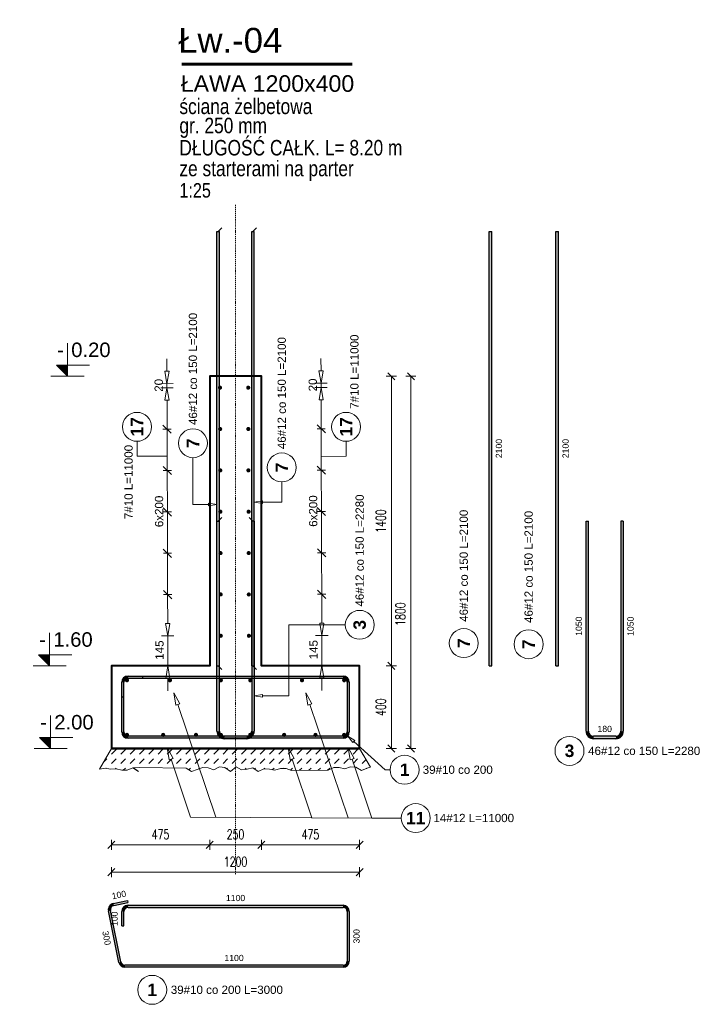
# Model space of a CAD drawing. Extents: x -274995 to 107519, y -337635 to 244261.
# Tile 28 of 49: x 84841 to 88108, y -49306 to -44544. Entities that reach past the tile are written whole.
import ezdxf
from ezdxf.enums import TextEntityAlignment as Align

# ---------------------------------------------------------------- set-up
doc = ezdxf.new("R2010")
doc.units = 0
doc.header["$LTSCALE"] = 10
doc.header["$MEASUREMENT"] = 0
doc.linetypes.add('DASHDOT', pattern=[1, 0.5, -0.25, 0, -0.25])
for name, color, linetype, lineweight in [('P-Linia1', 3, 'Continuous', 40), ('P-Linia3', 6, 'Continuous', 60), ('P-Opis', 1, 'Continuous', 18), ('P-Osie', 1, 'DASHDOT', 18), ('P-Wymiar', 254, 'Continuous', 9), ('RCAD_deskowanie', 3, 'Continuous', 40)]:
    doc.layers.add(name, color=color, linetype=linetype, lineweight=lineweight)
for name, color, linetype in [('RCAD_kształt pręta', 7, 'Continuous'), ('RCAD_opis kształtu pręta', 7, 'Continuous'), ('RCAD_opis rozkładu', 7, 'Continuous'), ('RCAD_pręt wyrzucony', 130, 'Continuous'), ('RCAD_pręty punktowe', 7, 'Continuous'), ('RCAD_symbole graficzne', 7, 'Continuous')]:
    doc.layers.add(name, color=color, linetype=linetype)
doc.styles.add('_Fd Opis', font='arial.ttf', dxfattribs={"width": 0.8})
doc.styles.add('ARIAL', font='arial.ttf', dxfattribs={"height": 20})
doc.styles.add('ROMANS', font='romans.shx', dxfattribs={"width": 0.7})
doc.styles.add('style1', font='arial.ttf')
doc.styles.add('style3', font='arialbd.ttf')
doc.dimstyles.new('A25', dxfattribs={"dimscale": 27, "dimtxt": 1.75, "dimasz": 0.05, "dimexe": 0, "dimexo": 0, "dimgap": 1, "dimtad": 1, "dimdec": 4, "dimrnd": 1, "dimdsep": 46, "dimtxsty": 'ROMANS', "dimblk": '[[[[[[[[', "dimcen": 2, "dimdle": 2, "dimse1": 1, "dimse2": 1, "dimclrd": 256, "dimclrt": 1, "dimadec": 0, "dimazin": 0, "dimtfac": 1, "dimtdec": 4, "dimtix": 1, "dimtmove": 2, "dimatfit": 3, "dimldrblk": '[[[[[[[[', "dimfxl": 0, "dimtvp": 0.6, "dimtolj": 1, "dimlwd": -1, "dimarcsym": 0})

# ---------------------------------------------------------------- blocks, each defined once
blk = doc.blocks.new('[[[[[[[[')
at = {"layer": 'P-Wymiar'}
for p, q in [((-12.7, -12.7), (12.7, 12.7)), ((0, 0), (-4.6, 0)), ((0, 18), (0, -18))]:
    blk.add_line(p, q, dxfattribs=at)
blk = doc.blocks.new('*D673')
at = {"layer": 'Defpoints', "color": 0, "transparency": 16777216}
for p in [(85759.8, -47668.5), (85284.8, -48068.5), (85759.8, -48534.4)]:
    blk.add_point(p, dxfattribs=at)
at = {"layer": 'P-Wymiar', "transparency": 16777216}
blk.add_line((85286.2, -48534.4), (85758.5, -48534.4), dxfattribs=at)
at = {"layer": 'P-Wymiar', "transparency": 16777216, "xscale": 1.35, "yscale": 1.35, "zscale": 1.35, "rotation": 180}
blk.add_blockref('[[[[[[[[', (85284.8, -48534.4), dxfattribs=at)
at = {"layer": 'P-Wymiar', "transparency": 16777216, "xscale": 1.35, "yscale": 1.35, "zscale": 1.35}
blk.add_blockref('[[[[[[[[', (85759.8, -48534.4), dxfattribs=at)
at = {"layer": 'P-Wymiar', "color": 1, "transparency": 16777216, "insert": (85522.3, -48483.8), "char_height": 47.25, "attachment_point": 5, "style": 'ROMANS'}
blk.add_mtext('\\A1;475', dxfattribs=at)
blk = doc.blocks.new('*D674')
at = {"layer": 'Defpoints', "color": 0, "transparency": 16777216}
for p in [(85759.8, -47668.5), (86009.8, -47668.5), (86009.8, -48534.4)]:
    blk.add_point(p, dxfattribs=at)
at = {"layer": 'P-Wymiar', "transparency": 16777216}
blk.add_line((85761.2, -48534.4), (86008.5, -48534.4), dxfattribs=at)
at = {"layer": 'P-Wymiar', "transparency": 16777216, "xscale": 1.35, "yscale": 1.35, "zscale": 1.35, "rotation": 180}
blk.add_blockref('[[[[[[[[', (85759.8, -48534.4), dxfattribs=at)
at = {"layer": 'P-Wymiar', "transparency": 16777216, "xscale": 1.35, "yscale": 1.35, "zscale": 1.35}
blk.add_blockref('[[[[[[[[', (86009.8, -48534.4), dxfattribs=at)
at = {"layer": 'P-Wymiar', "color": 1, "transparency": 16777216, "insert": (85884.8, -48483.8), "char_height": 47.25, "attachment_point": 5, "style": 'ROMANS'}
blk.add_mtext('\\A1;250', dxfattribs=at)
blk = doc.blocks.new('*D675')
at = {"layer": 'Defpoints', "color": 0, "transparency": 16777216}
for p in [(86009.8, -47668.5), (86484.8, -47668.5), (86484.8, -48534.4)]:
    blk.add_point(p, dxfattribs=at)
at = {"layer": 'P-Wymiar', "transparency": 16777216}
blk.add_line((86011.2, -48534.4), (86483.5, -48534.4), dxfattribs=at)
at = {"layer": 'P-Wymiar', "transparency": 16777216, "xscale": 1.35, "yscale": 1.35, "zscale": 1.35, "rotation": 180}
blk.add_blockref('[[[[[[[[', (86009.8, -48534.4), dxfattribs=at)
at = {"layer": 'P-Wymiar', "transparency": 16777216, "xscale": 1.35, "yscale": 1.35, "zscale": 1.35}
blk.add_blockref('[[[[[[[[', (86484.8, -48534.4), dxfattribs=at)
at = {"layer": 'P-Wymiar', "color": 1, "transparency": 16777216, "insert": (86247.3, -48483.8), "char_height": 47.25, "attachment_point": 5, "style": 'ROMANS'}
blk.add_mtext('\\A1;475', dxfattribs=at)
blk = doc.blocks.new('*D676')
at = {"layer": 'Defpoints', "color": 0, "transparency": 16777216}
for p in [(85284.8, -48068.5), (86484.8, -48068.5), (85284.8, -48666.6)]:
    blk.add_point(p, dxfattribs=at)
at = {"layer": 'P-Wymiar', "transparency": 16777216}
blk.add_line((86483.5, -48666.6), (85286.2, -48666.6), dxfattribs=at)
at = {"layer": 'P-Wymiar', "transparency": 16777216, "xscale": 1.35, "yscale": 1.35, "zscale": 1.35, "rotation": 180}
blk.add_blockref('[[[[[[[[', (85284.8, -48666.6), dxfattribs=at)
at = {"layer": 'P-Wymiar', "transparency": 16777216, "xscale": 1.35, "yscale": 1.35, "zscale": 1.35}
blk.add_blockref('[[[[[[[[', (86484.8, -48666.6), dxfattribs=at)
at = {"layer": 'P-Wymiar', "color": 1, "transparency": 16777216, "insert": (85884.8, -48616), "char_height": 47.25, "attachment_point": 5, "style": 'ROMANS'}
blk.add_mtext('\\A1;1200', dxfattribs=at)
blk = doc.blocks.new('*D677')
at = {"layer": 'Defpoints', "color": 0, "transparency": 16777216}
for p in [(86194, -47668.5), (86638.1, -47668.5), (86194, -48068.5)]:
    blk.add_point(p, dxfattribs=at)
at = {"layer": 'P-Wymiar', "transparency": 16777216}
blk.add_line((86638.1, -48067.1), (86638.1, -47669.8), dxfattribs=at)
at = {"layer": 'P-Wymiar', "transparency": 16777216, "xscale": 1.35, "yscale": 1.35, "zscale": 1.35}
for p, rotation in [((86638.1, -47668.5), 90), ((86638.1, -48068.5), 270)]:
    blk.add_blockref('[[[[[[[[', p, dxfattribs=dict(at, rotation=rotation))
at = {"layer": 'P-Wymiar', "color": 1, "transparency": 16777216, "insert": (86587.5, -47868.5), "char_height": 47.25, "attachment_point": 5, "rotation": 90, "style": 'ROMANS'}
blk.add_mtext('\\A1;400', dxfattribs=at)
blk = doc.blocks.new('*D678')
at = {"layer": 'Defpoints', "color": 0, "transparency": 16777216}
for p in [(85869, -46268.5), (86194, -48068.5), (86732.6, -48068.5)]:
    blk.add_point(p, dxfattribs=at)
at = {"layer": 'P-Wymiar', "transparency": 16777216}
blk.add_line((86732.6, -46269.8), (86732.6, -48067.1), dxfattribs=at)
at = {"layer": 'P-Wymiar', "transparency": 16777216, "xscale": 1.35, "yscale": 1.35, "zscale": 1.35}
for p, rotation in [((86732.6, -46268.5), 90), ((86732.6, -48068.5), 270)]:
    blk.add_blockref('[[[[[[[[', p, dxfattribs=dict(at, rotation=rotation))
at = {"layer": 'P-Wymiar', "color": 1, "transparency": 16777216, "insert": (86682, -47418.5), "char_height": 47.25, "attachment_point": 5, "rotation": 90, "style": 'ROMANS'}
blk.add_mtext('\\A1;1800', dxfattribs=at)
blk = doc.blocks.new('*D679')
at = {"layer": 'Defpoints', "color": 0, "transparency": 16777216}
for p in [(85869, -46268.5), (86638.1, -46268.5), (86194, -47668.5)]:
    blk.add_point(p, dxfattribs=at)
at = {"layer": 'P-Wymiar', "transparency": 16777216}
blk.add_line((86638.1, -47667.1), (86638.1, -46269.8), dxfattribs=at)
at = {"layer": 'P-Wymiar', "transparency": 16777216, "xscale": 1.35, "yscale": 1.35, "zscale": 1.35}
for p, rotation in [((86638.1, -46268.5), 90), ((86638.1, -47668.5), 270)]:
    blk.add_blockref('[[[[[[[[', p, dxfattribs=dict(at, rotation=rotation))
at = {"layer": 'P-Wymiar', "color": 1, "transparency": 16777216, "insert": (86587.5, -46968.5), "char_height": 47.25, "attachment_point": 5, "rotation": 90, "style": 'ROMANS'}
blk.add_mtext('\\A1;1400', dxfattribs=at)

msp = doc.modelspace()

# ---------------------------------------------------------------- hatches: boundary and pattern name
at = {"layer": 'RCAD_deskowanie', "linetype": 'Continuous', "lineweight": 5}
h = msp.add_hatch(dxfattribs=at)
h.set_pattern_fill('DASH', color=2, scale=10, angle=405, style=0)
h.set_pattern_definition([(45, (39081.908, -59635.235), (1e-14, 44.90128), [31.75, -31.75])])
h.paths.add_polyline_path([(85967.71413, -48162.04233), (85994.56046, -48179.16891), (86021.40679, -48166.23402), (86048.25312, -48169.20421), (86075.09944, -48173.29704), (86101.94577, -48165.50829), (86128.7921, -48164.90531), (86155.63843, -48174.12198), (86332.48476, -48173.74881), (86359.33108, -48160.53778), (86386.17741, -48160.66256), (86413.02374, -48166.3131), (86439.87007, -48156.78678), (86466.71639, -48158.58987), (86493.56272, -48175.00823), (86536.07517, -48157.21234), (86484.82995, -48068.45301), (85284.82995, -48068.45301), (85227.09493, -48168.45301), (85253.94125, -48163.51987), (85280.78758, -48167.65084), (85307.63391, -48166.54457), (85334.48024, -48173.50352), (85361.32656, -48173.20626), (85390.28018, -48160.96857), (85391.86555, -48162.19565), (85418.71188, -48160.90525), (85645.5582, -48163.4361), (85672.40453, -48179.36455), (85699.25086, -48170.51623), (85726.09719, -48159.75015), (85752.94351, -48161.48149), (85779.78984, -48171.48815), (85806.63617, -48157.36614), (85833.4825, -48159.53831), (85860.32882, -48179.10333), (85887.17515, -48157.66365), (85914.02148, -48171.71657), (85940.86781, -48167.85617)])
at = {"layer": 'RCAD_kształt pręta'}
for points in [[(85806.82995, -47668.45301), (85794.82995, -47668.45301), (85794.82995, -45567.55398), (85806.82995, -45567.55398)], [(85974.82995, -47668.45301), (85962.82995, -47668.45301), (85962.82995, -45567.55398), (85974.82995, -45567.55398)], [(85806.83068, -47985.14439), (85794.83068, -47985.14427), (85794.84112, -46968.45337), (85806.84112, -46968.4535)], [(85962.82995, -46969.43991), (85974.82995, -46969.43991), (85974.82995, -47985.14464), (85962.82995, -47985.14464)], [(85344.82995, -47818.45301), (85334.82995, -47818.45301), (85334.82995, -47748.45301), (85344.82995, -47748.45301)], [(85344.82995, -47988.45301), (85334.82995, -47988.45301), (85334.82995, -47748.45301), (85344.82995, -47748.45301)], [(85364.82995, -47728.45301), (85364.82995, -47718.45301), (86404.82995, -47718.45301), (86404.82995, -47728.45301)], [(85364.82995, -47728.45301), (85364.82995, -47718.45301), (85434.82995, -47718.45301), (85434.82995, -47728.45301)], [(86424.82995, -47748.45301), (86434.82995, -47748.45301), (86434.82995, -47988.45301), (86424.82995, -47988.45301)], [(86404.82995, -48008.45301), (86404.82995, -48018.45301), (85364.82995, -48018.45301), (85364.82995, -48008.45301)], [(85938.82995, -48009.14464), (85938.82995, -48021.14464), (85830.83068, -48021.14464), (85830.83068, -48009.14464)]]:
    msp.add_hatch(color=4, dxfattribs=at).paths.add_polyline_path(points, flags=0)
h = msp.add_hatch(color=4, dxfattribs=at)
edge = h.paths.add_edge_path(flags=0)
edge.add_line((85364.82995, -47718.45301), (85364.82995, -47728.45301))
edge.add_arc((85364.82995, -47748.45301), 20, 90, 180)
edge.add_line((85344.82995, -47748.45301), (85334.82995, -47748.45301))
edge.add_arc((85364.82995, -47748.45301), 30, 450, 540, ccw=False)
h = msp.add_hatch(color=4, dxfattribs=at)
edge = h.paths.add_edge_path(flags=0)
edge.add_line((85364.82995, -47718.45301), (85364.82995, -47728.45301))
edge.add_arc((85364.82995, -47748.45301), 20, 90, 180)
edge.add_line((85344.82995, -47748.45301), (85334.82995, -47748.45301))
edge.add_arc((85364.82995, -47748.45301), 30, 450, 540, ccw=False)
h = msp.add_hatch(color=4, dxfattribs=at)
edge = h.paths.add_edge_path(flags=0)
edge.add_line((86434.82995, -47748.45301), (86424.82995, -47748.45301))
edge.add_arc((86404.82995, -47748.45301), 20, 0, 90)
edge.add_line((86404.82995, -47728.45301), (86404.82995, -47718.45301))
edge.add_arc((86404.82995, -47748.45301), 30, 360, 450, ccw=False)
h = msp.add_hatch(color=4, dxfattribs=at)
edge = h.paths.add_edge_path(flags=0)
edge.add_line((85334.82995, -47988.45301), (85344.82995, -47988.45301))
edge.add_arc((85364.82995, -47988.45301), 20, -180, -90)
edge.add_line((85364.82995, -48008.45301), (85364.82995, -48018.45301))
edge.add_arc((85364.82995, -47988.45301), 30, 180, 270, ccw=False)
h = msp.add_hatch(color=4, dxfattribs=at)
edge = h.paths.add_edge_path(flags=0)
edge.add_line((85794.83068, -47985.14427), (85806.83068, -47985.14439))
edge.add_arc((85830.83068, -47985.14464), 24, 179.99941191, 270)
edge.add_line((85830.83068, -48009.14464), (85830.83068, -48021.14464))
edge.add_arc((85830.83068, -47985.14464), 36, 539.99941191, 630, ccw=False)
h = msp.add_hatch(color=4, dxfattribs=at)
edge = h.paths.add_edge_path(flags=0)
edge.add_line((85938.82995, -48021.14464), (85938.82995, -48009.14464))
edge.add_arc((85938.82995, -47985.14464), 24, -90, -0.00000001)
edge.add_line((85962.82995, -47985.14464), (85974.82995, -47985.14464))
edge.add_arc((85938.82995, -47985.14464), 36, 270, 359.99999999, ccw=False)
h = msp.add_hatch(color=4, dxfattribs=at)
edge = h.paths.add_edge_path(flags=0)
edge.add_line((86404.82995, -48018.45301), (86404.82995, -48008.45301))
edge.add_arc((86404.82995, -47988.45301), 20, -90, 0)
edge.add_line((86424.82995, -47988.45301), (86434.82995, -47988.45301))
edge.add_arc((86404.82995, -47988.45301), 30, 270, 360, ccw=False)
at = {"layer": 'RCAD_pręt wyrzucony'}
for points in [[(87123.32377, -47668.45301), (87111.32377, -47668.45301), (87111.32377, -45567.55398), (87123.32377, -45567.55398)], [(87445.60886, -47668.45301), (87433.60886, -47668.45301), (87433.60886, -45567.55398), (87445.60886, -45567.55398)], [(87591.67331, -47985.14439), (87579.67331, -47985.14427), (87579.68375, -46968.45337), (87591.68375, -46968.4535)], [(87747.67259, -46969.43991), (87759.67259, -46969.43991), (87759.67259, -47985.14464), (87747.67259, -47985.14464)], [(87723.67259, -48009.14464), (87723.67259, -48021.14464), (87615.67331, -48021.14464), (87615.67331, -48009.14464)], [(85295.68771, -48827.59062), (85293.70101, -48817.78996), (85362.30567, -48803.8831), (85364.29237, -48813.68377)], [(85330.63893, -49100.68019), (85320.83826, -49102.66689), (85270.2591, -48853.15204), (85280.05976, -48851.16534)], [(85364.82995, -48836.70681), (85364.82995, -48826.70681), (86404.82995, -48826.70681), (86404.82995, -48836.70681)], [(85344.82995, -48926.70681), (85334.82995, -48926.70681), (85334.82995, -48856.70681), (85344.82995, -48856.70681)], [(86424.82995, -48856.70681), (86434.82995, -48856.70681), (86434.82995, -49096.70681), (86424.82995, -49096.70681)], [(86404.82995, -49116.70681), (86404.82995, -49126.70681), (85350.24026, -49126.70681), (85350.24026, -49116.70681)]]:
    msp.add_hatch(color=4, dxfattribs=at).paths.add_polyline_path(points, flags=0)
h = msp.add_hatch(color=4, dxfattribs=at)
edge = h.paths.add_edge_path(flags=0)
edge.add_line((87579.67331, -47985.14427), (87591.67331, -47985.14439))
edge.add_arc((87615.67331, -47985.14464), 24, 179.99941191, 270)
edge.add_line((87615.67331, -48009.14464), (87615.67331, -48021.14464))
edge.add_arc((87615.67331, -47985.14464), 36, 539.99941191, 630, ccw=False)
h = msp.add_hatch(color=4, dxfattribs=at)
edge = h.paths.add_edge_path(flags=0)
edge.add_line((87723.67259, -48021.14464), (87723.67259, -48009.14464))
edge.add_arc((87723.67259, -47985.14464), 24, -90, -0.00000001)
edge.add_line((87747.67259, -47985.14464), (87759.67259, -47985.14464))
edge.add_arc((87723.67259, -47985.14464), 36, 270, 359.99999999, ccw=False)
h = msp.add_hatch(color=4, dxfattribs=at)
edge = h.paths.add_edge_path(flags=0)
edge.add_line((85293.70101, -48817.78996), (85295.68771, -48827.59062))
edge.add_arc((85299.66109, -48847.19196), 20, -258.5408441, -168.5408441)
edge.add_line((85280.05976, -48851.16534), (85270.2591, -48853.15204))
edge.add_arc((85299.66109, -48847.19196), 30, 101.4591559, 191.4591559, ccw=False)
h = msp.add_hatch(color=4, dxfattribs=at)
edge = h.paths.add_edge_path(flags=0)
edge.add_line((85364.82995, -48826.70681), (85364.82995, -48836.70681))
edge.add_arc((85364.82995, -48856.70681), 20, 90, 180)
edge.add_line((85344.82995, -48856.70681), (85334.82995, -48856.70681))
edge.add_arc((85364.82995, -48856.70681), 30, 450, 540, ccw=False)
h = msp.add_hatch(color=4, dxfattribs=at)
edge = h.paths.add_edge_path(flags=0)
edge.add_line((86434.82995, -48856.70681), (86424.82995, -48856.70681))
edge.add_arc((86404.82995, -48856.70681), 20, 0, 90)
edge.add_line((86404.82995, -48836.70681), (86404.82995, -48826.70681))
edge.add_arc((86404.82995, -48856.70681), 30, 360, 450, ccw=False)
h = msp.add_hatch(color=4, dxfattribs=at)
edge = h.paths.add_edge_path(flags=0)
edge.add_line((85320.83826, -49102.66689), (85330.63893, -49100.68019))
edge.add_arc((85350.24026, -49096.70681), 20, -168.5408441, -90)
edge.add_line((85350.24026, -49116.70681), (85350.24026, -49126.70681))
edge.add_arc((85350.24026, -49096.70681), 30, 191.4591559, 270, ccw=False)
h = msp.add_hatch(color=4, dxfattribs=at)
edge = h.paths.add_edge_path(flags=0)
edge.add_line((86404.82995, -49126.70681), (86404.82995, -49116.70681))
edge.add_arc((86404.82995, -49096.70681), 20, -90, 0)
edge.add_line((86424.82995, -49096.70681), (86434.82995, -49096.70681))
edge.add_arc((86404.82995, -49096.70681), 30, 270, 360, ccw=False)
at = {"layer": 'RCAD_pręty punktowe'}
h = msp.add_hatch(color=1, dxfattribs=at)
edge = h.paths.add_edge_path(flags=0)
edge.add_arc((85809.88854, -46323.43828), 10, 0, 360)
h = msp.add_hatch(color=1, dxfattribs=at)
edge = h.paths.add_edge_path(flags=0)
edge.add_arc((85946.0315, -46323.43828), 10, 0, 360)
h = msp.add_hatch(color=1, dxfattribs=at)
edge = h.paths.add_edge_path(flags=0)
edge.add_arc((85810.47462, -46523.43742), 10, 0, 360)
h = msp.add_hatch(color=1, dxfattribs=at)
edge = h.paths.add_edge_path(flags=0)
edge.add_arc((85946.61758, -46523.43742), 10, 0, 360)
h = msp.add_hatch(color=1, dxfattribs=at)
edge = h.paths.add_edge_path(flags=0)
edge.add_arc((85811.0607, -46723.43656), 10, 0, 360)
h = msp.add_hatch(color=1, dxfattribs=at)
edge = h.paths.add_edge_path(flags=0)
edge.add_arc((85947.20365, -46723.43656), 10, 0, 360)
h = msp.add_hatch(color=1, dxfattribs=at)
edge = h.paths.add_edge_path(flags=0)
edge.add_arc((85811.64677, -46923.4357), 10, 0, 360)
h = msp.add_hatch(color=1, dxfattribs=at)
edge = h.paths.add_edge_path(flags=0)
edge.add_arc((85947.78973, -46923.4357), 10, 0, 360)
h = msp.add_hatch(color=1, dxfattribs=at)
edge = h.paths.add_edge_path(flags=0)
edge.add_arc((85812.23285, -47123.43484), 10, 0, 360)
h = msp.add_hatch(color=1, dxfattribs=at)
edge = h.paths.add_edge_path(flags=0)
edge.add_arc((85948.37581, -47123.43484), 10, 0, 360)
h = msp.add_hatch(color=1, dxfattribs=at)
edge = h.paths.add_edge_path(flags=0)
edge.add_arc((85812.81893, -47323.43398), 10, 0, 360)
h = msp.add_hatch(color=1, dxfattribs=at)
edge = h.paths.add_edge_path(flags=0)
edge.add_arc((85948.96189, -47323.43398), 10, 0, 360)
h = msp.add_hatch(color=1, dxfattribs=at)
edge = h.paths.add_edge_path(flags=0)
edge.add_arc((85813.40501, -47523.43312), 10, 0, 360)
h = msp.add_hatch(color=1, dxfattribs=at)
edge = h.paths.add_edge_path(flags=0)
edge.add_arc((85949.54797, -47523.43312), 10, 0, 360)
h = msp.add_hatch(color=1, dxfattribs=at)
edge = h.paths.add_edge_path(flags=0)
edge.add_arc((85359.82995, -47738.45301), 10, 0, 360)
h = msp.add_hatch(color=1, dxfattribs=at)
edge = h.paths.add_edge_path(flags=0)
edge.add_arc((85567.60265, -47738.45301), 10, 0, 360)
h = msp.add_hatch(color=1, dxfattribs=at)
edge = h.paths.add_edge_path(flags=0)
edge.add_arc((85813.82995, -47738.45301), 10, 0, 360)
h = msp.add_hatch(color=1, dxfattribs=at)
edge = h.paths.add_edge_path(flags=0)
edge.add_arc((85955.82995, -47738.45301), 10, 0, 360)
h = msp.add_hatch(color=1, dxfattribs=at)
edge = h.paths.add_edge_path(flags=0)
edge.add_arc((86206.08376, -47738.45301), 10, 0, 360)
h = msp.add_hatch(color=1, dxfattribs=at)
edge = h.paths.add_edge_path(flags=0)
edge.add_arc((86409.82995, -47738.45301), 10, 0, 360)
h = msp.add_hatch(color=1, dxfattribs=at)
edge = h.paths.add_edge_path(flags=0)
edge.add_arc((85359.82995, -48002.45301), 10, 0, 360)
h = msp.add_hatch(color=1, dxfattribs=at)
edge = h.paths.add_edge_path(flags=0)
edge.add_arc((85534.82995, -48002.45301), 10, 0, 360)
h = msp.add_hatch(color=1, dxfattribs=at)
edge = h.paths.add_edge_path(flags=0)
edge.add_arc((85693.54395, -48002.45301), 10, 0, 360)
h = msp.add_hatch(color=1, dxfattribs=at)
edge = h.paths.add_edge_path(flags=0)
edge.add_arc((85813.82995, -48002.45301), 10, 0, 360)
h = msp.add_hatch(color=1, dxfattribs=at)
edge = h.paths.add_edge_path(flags=0)
edge.add_arc((85955.82995, -48002.45301), 10, 0, 360)
h = msp.add_hatch(color=1, dxfattribs=at)
edge = h.paths.add_edge_path(flags=0)
edge.add_arc((86119.81754, -48002.45301), 10, 0, 360)
h = msp.add_hatch(color=1, dxfattribs=at)
edge = h.paths.add_edge_path(flags=0)
edge.add_arc((86271.36748, -48002.45301), 10, 0, 360)
h = msp.add_hatch(color=1, dxfattribs=at)
edge = h.paths.add_edge_path(flags=0)
edge.add_arc((86409.82995, -48002.45301), 10, 0, 360)
at = {"layer": 'RCAD_symbole graficzne'}
for points in [[(85019.15821, -46214.22065), (85072.49154, -46267.55398), (85072.49154, -46214.22065)], [(84932.64296, -47615.11968), (84985.97629, -47668.45301), (84985.97629, -47615.11968)], [(84937.31559, -48015.11968), (84990.64892, -48068.45301), (84990.64892, -48015.11968)]]:
    msp.add_hatch(color=1, dxfattribs=at).paths.add_polyline_path(points, flags=0)

# ---------------------------------------------------------------- linework, layer by layer
at = {"layer": 'P-Linia3'}
msp.add_line((85625.69615, -44759.61315), (86448.56129, -44759.61315), dxfattribs=at)
at = {"layer": 'P-Osie'}
msp.add_lwpolyline([(85884.82995, -45438.68273), (85884.82995, -48678.24822)], dxfattribs=at)
at = {"layer": 'RCAD_deskowanie', "lineweight": 20}
msp.add_line((86484.82995, -48068.45301), (86537.36775, -48159.45115), dxfattribs=at)
at = {"layer": 'RCAD_deskowanie'}
for points in [[(85284.82995, -48068.45301), (86484.82995, -48068.45301), (86484.82995, -47668.45301), (86009.82995, -47668.45301), (86009.82995, -46267.55398), (85759.82995, -46267.55398), (85759.82995, -47668.45301), (85284.82995, -47668.45301), (85284.82995, -48068.45301)], [(86484.82995, -48068.45301), (85284.82995, -48068.45301)]]:
    msp.add_lwpolyline(points, dxfattribs=at)
at = {"layer": 'RCAD_deskowanie', "lineweight": 20}
msp.add_lwpolyline([(85284.82995, -48068.45301), (85227.09493, -48168.45301), (85253.94125, -48163.51987), (85280.78758, -48167.65084), (85307.63391, -48166.54457), (85334.48024, -48173.50352), (85361.32656, -48173.20626), (85388.17289, -48161.85925), (85415.01922, -48180.11659), (85391.86555, -48162.19565), (85418.71188, -48160.90525), (85645.5582, -48163.4361), (85672.40453, -48179.36455), (85699.25086, -48170.51623), (85726.09719, -48159.75015), (85752.94351, -48161.48149), (85779.78984, -48171.48815), (85806.63617, -48157.36614), (85833.4825, -48159.53831), (85860.32882, -48179.10333), (85887.17515, -48157.66365), (85914.02148, -48171.71657), (85940.86781, -48167.85617), (85967.71413, -48162.04233), (85994.56046, -48179.16891), (86021.40679, -48166.23402), (86048.25312, -48169.20421), (86075.09944, -48173.29704), (86101.94577, -48165.50829), (86128.7921, -48164.90531), (86155.63843, -48174.12198), (86332.48476, -48173.74881), (86359.33108, -48160.53778), (86386.17741, -48160.66256), (86413.02374, -48166.3131), (86439.87007, -48156.78678), (86466.71639, -48158.58987), (86493.56272, -48175.00823), (86520.40905, -48163.77024), (86537.36775, -48159.45115)], dxfattribs=at)
at = {"layer": 'RCAD_kształt pręta', "color": 4}
for p, q in [((85794.82995, -47668.45301), (85794.82995, -45567.55398)), ((85794.82995, -45567.55398), (85806.82995, -45567.55398)), ((85806.82995, -47668.45301), (85806.82995, -45567.55398)), ((85962.82995, -47668.45301), (85962.82995, -45567.55398)), ((85962.82995, -45567.55398), (85974.82995, -45567.55398)), ((85974.82995, -47668.45301), (85974.82995, -45567.55398)), ((85794.83068, -47985.14427), (85794.84112, -46968.45337)), ((85794.84112, -46968.45337), (85806.84112, -46968.4535)), ((85806.83068, -47985.14439), (85806.84112, -46968.4535)), ((85962.82995, -46969.43991), (85962.82995, -47985.14464)), ((85974.82995, -46969.43991), (85962.82995, -46969.43991)), ((85974.82995, -46969.43991), (85974.82995, -47985.14464)), ((85794.82995, -47668.45301), (85806.82995, -47668.45301)), ((85962.82995, -47668.45301), (85974.82995, -47668.45301)), ((85334.82995, -47818.45301), (85334.82995, -47748.45301)), ((85334.82995, -47988.45301), (85334.82995, -47748.45301)), ((85344.82995, -47818.45301), (85344.82995, -47748.45301)), ((85344.82995, -47988.45301), (85344.82995, -47748.45301)), ((85364.82995, -47718.45301), (86404.82995, -47718.45301)), ((85364.82995, -47718.45301), (85434.82995, -47718.45301)), ((85364.82995, -47728.45301), (86404.82995, -47728.45301)), ((85364.82995, -47728.45301), (85434.82995, -47728.45301)), ((85434.82995, -47718.45301), (85434.82995, -47728.45301)), ((86424.82995, -47748.45301), (86424.82995, -47988.45301)), ((86434.82995, -47748.45301), (86434.82995, -47988.45301)), ((85334.82995, -47818.45301), (85344.82995, -47818.45301)), ((86404.82995, -48008.45301), (85364.82995, -48008.45301)), ((86404.82995, -48018.45301), (85364.82995, -48018.45301)), ((85938.82995, -48009.14464), (85830.83068, -48009.14464)), ((85938.82995, -48021.14464), (85830.83068, -48021.14464))]:
    msp.add_line(p, q, dxfattribs=at)
at = {"layer": 'RCAD_kształt pręta', "color": 2, "lineweight": 5}
for p, q in [((85800.82995, -45567.55398), (85818.32995, -45550.05398)), ((85968.82995, -45567.55398), (85986.32995, -45550.05398)), ((85800.84112, -46968.45344), (85818.3413, -46950.95361)), ((85968.82995, -46969.43991), (85951.32995, -46951.93991)), ((85800.82995, -47668.45301), (85818.32995, -47685.95301)), ((85968.82995, -47668.45301), (85986.32995, -47685.95301))]:
    msp.add_line(p, q, dxfattribs=at)
at = {"layer": 'RCAD_kształt pręta', "color": 4}
for centre, radius, start, end in [((85364.82995, -47748.45301), 30, 90, 180), ((85364.82995, -47748.45301), 30, 90, 180), ((85364.82995, -47748.45301), 20, 90, 180), ((85364.82995, -47748.45301), 20, 90, 180), ((86404.82995, -47748.45301), 30, 0, 90), ((86404.82995, -47748.45301), 20, 0, 90), ((85364.82995, -47988.45301), 30, 180, 270), ((85364.82995, -47988.45301), 20, 180, 270), ((85830.83068, -47985.14464), 36, 179.99941191, 270), ((85830.83068, -47985.14464), 24, 179.99941191, 270), ((85938.82995, -47985.14464), 24, 270, 359.99999999), ((85938.82995, -47985.14464), 36, 270, 359.99999999), ((86404.82995, -47988.45301), 20, 270, 0), ((86404.82995, -47988.45301), 30, 270, 0)]:
    msp.add_arc(centre, radius, start, end, dxfattribs=at)
at = {"layer": 'RCAD_opis kształtu pręta', "color": 8, "lineweight": 0}
for p, q in [((85678.99765, -46887.91869), (85678.99765, -46662.21877)), ((86108.38208, -46876.77353), (86108.38208, -46779.24885)), ((85678.99765, -46887.91869), (85754.82995, -46887.91869)), ((85754.82995, -46881.25202), (85794.82995, -46887.91869)), ((85754.82995, -46881.25202), (85754.82995, -46894.58536)), ((85794.82995, -46887.91869), (85754.82995, -46894.58536)), ((85974.82995, -46876.77353), (86014.82995, -46870.10686)), ((86014.82995, -46883.44019), (85974.82995, -46876.77353)), ((86014.82995, -46883.44019), (86014.82995, -46870.10686)), ((86108.38208, -46876.77353), (86014.82995, -46876.77353)), ((86141.87003, -47814.10804), (86141.87003, -47470.31231)), ((86141.87003, -47470.31231), (86415.00277, -47470.31231)), ((85974.82995, -47814.10804), (86014.82995, -47807.44137)), ((86014.82995, -47820.7747), (85974.82995, -47814.10804)), ((86014.82995, -47820.7747), (86014.82995, -47807.44137)), ((86141.87003, -47814.10804), (86014.82995, -47814.10804)), ((86452.42147, -48040.21683), (86427.1368, -48008.51304)), ((86427.1368, -48008.51304), (86461.33704, -48030.30267)), ((86452.42147, -48040.21683), (86461.33704, -48030.30267)), ((86608.10614, -48171.2546), (86456.87925, -48035.25975)), ((86608.10614, -48171.2546), (86632.21807, -48171.2546))]:
    msp.add_line(p, q, dxfattribs=at)
for centre in [(85678.99765, -46592.21877), (86108.38208, -46709.24885), (86485.00277, -47470.31231), (86702.21807, -48171.2546)]:
    msp.add_circle(centre, 70, dxfattribs=at)
at = {"layer": 'RCAD_opis rozkładu', "color": 8, "lineweight": 0}
for p, q in [((85552.92561, -46184.19068), (85553.10143, -46244.19042)), ((86297.89895, -46182.40656), (86298.07478, -46242.4063)), ((85563.10139, -46244.16112), (85543.10147, -46244.21973)), ((85553.27725, -46304.19016), (85543.10147, -46244.21973)), ((85563.10139, -46244.16112), (85553.27725, -46304.19016)), ((86308.07473, -46242.377), (86288.07482, -46242.43561)), ((86298.2506, -46302.40605), (86288.07482, -46242.43561)), ((86308.07473, -46242.377), (86298.2506, -46302.40605)), ((85523.27738, -46304.27808), (85583.27713, -46304.10225)), ((85523.33599, -46324.27799), (85583.33573, -46324.10217)), ((85543.51173, -46384.21912), (85553.33586, -46324.19008)), ((85553.33586, -46324.19008), (85553.27725, -46304.19016)), ((85553.33586, -46324.19008), (85563.51164, -46384.16052)), ((86268.25073, -46302.49396), (86328.25047, -46302.31813)), ((86328.30908, -46322.31805), (86268.30934, -46322.49387)), ((86288.48507, -46382.43501), (86298.30921, -46322.40596)), ((86298.30921, -46322.40596), (86298.2506, -46302.40605)), ((86298.30921, -46322.40596), (86308.48499, -46382.3764)), ((85543.51173, -46384.21912), (85563.51164, -46384.16052)), ((85553.92194, -46524.18922), (85553.51169, -46384.18982)), ((86288.48507, -46382.43501), (86308.48499, -46382.3764)), ((86298.89529, -46522.4051), (86298.48503, -46382.4057)), ((85573.98046, -46544.13053), (85533.86342, -46504.24791)), ((86318.95381, -46542.34641), (86278.83676, -46502.4638)), ((85533.92203, -46524.24783), (85573.92185, -46524.13061)), ((85554.50802, -46724.18836), (85553.92194, -46524.18922)), ((86318.8952, -46522.34649), (86278.89537, -46522.46371)), ((86299.48136, -46722.40424), (86298.89529, -46522.4051)), ((85408.3185, -46655.4355), (85408.3185, -46582.84474)), ((86419.07787, -46655.4355), (86419.07787, -46582.84474)), ((85408.3185, -46655.4355), (85554.30529, -46655.0077)), ((86419.07787, -46655.4355), (86299.28615, -46655.78654)), ((85574.56654, -46744.12967), (85534.4495, -46704.24705)), ((86319.53989, -46742.34555), (86279.42284, -46702.46294)), ((85534.5081, -46724.24697), (85574.50793, -46724.12975)), ((85555.09409, -46924.1875), (85554.50802, -46724.18836)), ((86319.48128, -46722.34563), (86279.48145, -46722.46285)), ((86300.06744, -46922.40338), (86299.48136, -46722.40424)), ((85575.15262, -46944.12881), (85535.03557, -46904.2462)), ((85535.09418, -46924.24611), (85575.09401, -46924.12889)), ((85555.38713, -47024.18707), (85555.09409, -46924.1875)), ((86320.12596, -46942.34469), (86280.00892, -46902.46208)), ((86320.06736, -46922.34478), (86280.06753, -46922.46199)), ((86300.36048, -47022.40295), (86300.06744, -46922.40338)), ((85555.38713, -47024.18707), (85555.68017, -47124.18664)), ((86300.36048, -47022.40295), (86300.65352, -47122.40253)), ((85535.62165, -47104.24534), (85575.73869, -47144.12795)), ((85535.68026, -47124.24525), (85575.68009, -47124.12804)), ((85555.68017, -47124.18664), (85556.26625, -47324.18578)), ((86280.595, -47102.46122), (86320.71204, -47142.34383)), ((86320.65343, -47122.34392), (86280.65361, -47122.46113)), ((86300.65352, -47122.40253), (86301.2396, -47322.40167)), ((85536.20773, -47304.24448), (85576.32477, -47344.12709)), ((85536.26634, -47324.24439), (85576.26616, -47324.12718)), ((85556.26625, -47324.18578), (85556.6765, -47464.18518)), ((86281.18108, -47302.46036), (86321.29812, -47342.34297)), ((86321.23951, -47322.34306), (86281.23969, -47322.46027)), ((86301.2396, -47322.40167), (86301.64985, -47462.40107)), ((85566.67646, -47464.15588), (85546.67655, -47464.21449)), ((85556.85233, -47524.18493), (85546.67655, -47464.21449)), ((85566.67646, -47464.15588), (85556.85233, -47524.18493)), ((86311.64981, -47462.37176), (86291.6499, -47462.43037)), ((86301.82568, -47522.40081), (86291.6499, -47462.43037)), ((86311.64981, -47462.37176), (86301.82568, -47522.40081)), ((85526.85246, -47524.27284), (85586.8522, -47524.09701)), ((85556.85233, -47524.18493), (85557.27725, -47669.19016)), ((86331.82555, -47522.3129), (86271.82581, -47522.48872)), ((86301.82568, -47522.40081), (86302.2506, -47667.40605)), ((85527.27738, -47669.27808), (85587.27712, -47669.10225)), ((85547.45312, -47729.21921), (85557.27725, -47669.19016)), ((85557.27725, -47669.19016), (85567.45303, -47729.1606)), ((86272.25073, -47667.49396), (86332.25047, -47667.31813)), ((86292.42647, -47727.43509), (86302.2506, -47667.40605)), ((86302.2506, -47667.40605), (86312.42638, -47727.37648)), ((85547.45312, -47729.21921), (85567.45303, -47729.1606)), ((85557.6289, -47789.18965), (85557.45307, -47729.18991)), ((86292.42647, -47727.43509), (86312.42638, -47727.37648)), ((86302.60225, -47787.40553), (86302.42643, -47727.40579)), ((85596.48206, -47859.3546), (85586.78008, -47799.30569)), ((85586.78008, -47799.30569), (85615.43295, -47852.96212)), ((86234.96317, -47859.3546), (86225.26119, -47799.30569)), ((86225.26119, -47799.30569), (86253.91406, -47852.96212)), ((85596.48206, -47859.3546), (85615.43295, -47852.96212)), ((86234.96317, -47859.3546), (86253.91406, -47852.96212)), ((85789.74243, -48401.00012), (85605.95751, -47856.15836)), ((86429.30509, -48404.20644), (86244.43861, -47856.15836)), ((85563.70937, -48123.3546), (85554.00738, -48063.30569)), ((85554.00738, -48063.30569), (85582.66026, -48116.96212)), ((86148.69695, -48123.3546), (86138.99497, -48063.30569)), ((86138.99497, -48063.30569), (86167.64784, -48116.96212)), ((86438.70937, -48123.3546), (86429.00738, -48063.30569)), ((86429.00738, -48063.30569), (86457.66026, -48116.96212)), ((85563.70937, -48123.3546), (85582.66026, -48116.96212)), ((85667.71142, -48400.38834), (85573.18481, -48120.15836)), ((86148.69695, -48123.3546), (86167.64784, -48116.96212)), ((86253.68995, -48403.32603), (86158.1724, -48120.15836)), ((86438.70937, -48123.3546), (86457.66026, -48116.96212)), ((86544.19362, -48404.78241), (86448.18481, -48120.15836)), ((85667.71142, -48400.38834), (86544.19362, -48404.78241)), ((86544.19362, -48404.78241), (86685.87035, -48404.78241))]:
    msp.add_line(p, q, dxfattribs=at)
for centre in [(85408.3185, -46512.84474), (86419.07787, -46512.84474), (86755.87035, -48404.78241)]:
    msp.add_circle(centre, 70, dxfattribs=at)
at = {"layer": 'RCAD_pręt wyrzucony', "color": 4}
for p, q in [((87111.32377, -47668.45301), (87111.32377, -45567.55398)), ((87111.32377, -45567.55398), (87123.32377, -45567.55398)), ((87123.32377, -47668.45301), (87123.32377, -45567.55398)), ((87433.60886, -47668.45301), (87433.60886, -45567.55398)), ((87433.60886, -45567.55398), (87445.60886, -45567.55398)), ((87445.60886, -47668.45301), (87445.60886, -45567.55398)), ((87579.67331, -47985.14427), (87579.68375, -46968.45337)), ((87579.68375, -46968.45337), (87591.68375, -46968.4535)), ((87591.67331, -47985.14439), (87591.68375, -46968.4535)), ((87747.67259, -46969.43991), (87747.67259, -47985.14464)), ((87759.67259, -46969.43991), (87747.67259, -46969.43991)), ((87759.67259, -46969.43991), (87759.67259, -47985.14464)), ((87111.32377, -47668.45301), (87123.32377, -47668.45301)), ((87433.60886, -47668.45301), (87445.60886, -47668.45301)), ((87723.67259, -48009.14464), (87615.67331, -48009.14464)), ((87723.67259, -48021.14464), (87615.67331, -48021.14464)), ((85293.70101, -48817.78996), (85362.30567, -48803.8831)), ((85362.30567, -48803.8831), (85364.29237, -48813.68377)), ((85320.83826, -49102.66689), (85270.2591, -48853.15204)), ((85330.63893, -49100.68019), (85280.05976, -48851.16534)), ((85295.68771, -48827.59062), (85364.29237, -48813.68377)), ((85364.82995, -48826.70681), (86404.82995, -48826.70681)), ((85364.82995, -48836.70681), (86404.82995, -48836.70681)), ((85334.82995, -48926.70681), (85334.82995, -48856.70681)), ((85344.82995, -48926.70681), (85344.82995, -48856.70681)), ((86424.82995, -48856.70681), (86424.82995, -49096.70681)), ((86434.82995, -48856.70681), (86434.82995, -49096.70681)), ((85334.82995, -48926.70681), (85344.82995, -48926.70681)), ((86404.82995, -49116.70681), (85350.24026, -49116.70681)), ((86404.82995, -49126.70681), (85350.24026, -49126.70681))]:
    msp.add_line(p, q, dxfattribs=at)
at = {"layer": 'RCAD_pręt wyrzucony', "color": 8, "lineweight": 0}
for centre in [(86988.24137, -47558.84617), (87302.03257, -47564.34786), (87499.49594, -48080.05857), (85481.7645, -49235.53622)]:
    msp.add_circle(centre, 70, dxfattribs=at)
at = {"layer": 'RCAD_pręt wyrzucony', "color": 4}
for centre, radius, start, end in [((87615.67331, -47985.14464), 36, 179.99941191, 270), ((87615.67331, -47985.14464), 24, 179.99941191, 270), ((87723.67259, -47985.14464), 24, 270, 359.99999999), ((87723.67259, -47985.14464), 36, 270, 359.99999999), ((85299.66109, -48847.19196), 30, 101.4591559, 191.4591559), ((85299.66109, -48847.19196), 20, 101.4591559, 191.4591559), ((85364.82995, -48856.70681), 30, 90, 180), ((85364.82995, -48856.70681), 20, 90, 180), ((86404.82995, -48856.70681), 30, 0, 90), ((86404.82995, -48856.70681), 20, 0, 90), ((85350.24026, -49096.70681), 30, 191.4591559, 270), ((85350.24026, -49096.70681), 20, 191.4591559, 270), ((86404.82995, -49096.70681), 20, 270, 0), ((86404.82995, -49096.70681), 30, 270, 0)]:
    msp.add_arc(centre, radius, start, end, dxfattribs=at)
at = {"layer": 'RCAD_symbole graficzne', "color": 1, "lineweight": 0}
for p, q in [((85072.49154, -46267.55398), (85072.49154, -46107.55398)), ((85179.15821, -46214.22065), (85019.15821, -46214.22065)), ((85019.15821, -46214.22065), (85072.49154, -46267.55398)), ((85152.49154, -46267.55398), (84992.49154, -46267.55398)), ((84985.97629, -47668.45301), (84985.97629, -47508.45301)), ((85092.64296, -47615.11968), (84932.64296, -47615.11968)), ((84932.64296, -47615.11968), (84985.97629, -47668.45301)), ((85065.97629, -47668.45301), (84905.97629, -47668.45301)), ((84990.64892, -48068.45301), (84990.64892, -47908.45301)), ((85097.31559, -48015.11968), (84937.31559, -48015.11968)), ((84937.31559, -48015.11968), (84990.64892, -48068.45301)), ((85070.64892, -48068.45301), (84910.64892, -48068.45301))]:
    msp.add_line(p, q, dxfattribs=at)

# ---------------------------------------------------------------- texts
at = {"layer": 'P-Linia1', "color": 3, "style": 'ARIAL'}
msp.add_text('ŁAWA 1200x400', height=80, dxfattribs=at).set_placement((86039.23653, -44852.69881), align=Align.MIDDLE)
at = {"layer": 'P-Linia3', "style": 'ARIAL'}
msp.add_text('Łw.-04', height=120, dxfattribs=at).set_placement((85859.08108, -44643.5851), align=Align.MIDDLE)
at = {"layer": 'P-Opis', "char_height": 75, "attachment_point": 4, "style": '_Fd Opis'}
for s, insert, width in [('ściana żelbetowa', (85613.28491, -44963.54495), 803.7687585), ('gr. 250 mm', (85613.28491, -45066.92349), 529.8601637), ('DŁUGOŚĆ CAŁK. L= 8.20 m', (85613.28491, -45163.58189), 1175.348802), ('bez starterów na parter (pod otworami drzwiowymi parteru)', (82332.07239, -45262.9546), 3136.150006), ('ze starterami na parter', (85613.28491, -45274.77978), 2283.0316365)]:
    msp.add_mtext(s, dxfattribs=dict(at, insert=insert, width=width))
at = {"layer": 'P-Opis', "insert": (85613.28491, -45369.76453), "char_height": 70, "attachment_point": 4, "style": '_Fd Opis'}
msp.add_mtext('1:25', dxfattribs=at)
at = {"layer": 'RCAD_opis kształtu pręta', "color": 1, "attachment_point": 5, "rotation": 90}
for s, insert, char_height, style in [('46#12 co 150 L=2100', (85678.99765, -46232.79176), 40, 'style1'), ('46#12 co 150 L=2100', (86108.38208, -46349.82184), 40, 'style1'), ('7', (85678.99765, -46592.21877), 60, 'style3'), ('7', (86108.38208, -46709.24885), 60, 'style3'), ('46#12 co 150 L=2280', (86485.00277, -47110.8853), 40, 'style1'), ('3', (86485.00277, -47470.31231), 60, 'style3')]:
    msp.add_mtext(s, dxfattribs=dict(at, insert=insert, char_height=char_height, style=style))
at = {"layer": 'RCAD_opis kształtu pręta', "color": 1, "attachment_point": 5}
for s, insert, char_height, style in [('1', (86702.21807, -48171.2546), 60, 'style3'), ('39#10 co 200 ', (86959.053, -48171.2546), 40, 'style1')]:
    msp.add_mtext(s, dxfattribs=dict(at, insert=insert, char_height=char_height, style=style))
at = {"layer": 'RCAD_opis rozkładu', "color": 2, "char_height": 40, "style": 'style1'}
for s, insert, attachment_point, rotation in [('7#10 L=11000', (86459.75999, -46246.0371), 5, 90), ('20', (85533.81432, -46343.1696), 7, 90.16789908), ('20', (86278.78766, -46341.38548), 7, 90.16789938), ('7#10 L=11000', (85367.63637, -46779.65238), 5, 90), ('6x200', (85535.73318, -46997.98262), 7, 90.16789908), ('6x200', (86280.70653, -46996.1985), 7, 90.16789938), ('145', (85537.6122, -47639.20039), 7, 90.16789908), ('145', (86282.58556, -47637.41627), 7, 90.16789938)]:
    msp.add_mtext(s, dxfattribs=dict(at, insert=insert, attachment_point=attachment_point, rotation=rotation))
at = {"layer": 'RCAD_opis rozkładu', "color": 1, "char_height": 60, "attachment_point": 5, "rotation": 90, "style": 'style3'}
for insert in [(85408.3185, -46512.84474), (86419.07787, -46512.84474)]:
    msp.add_mtext('17', dxfattribs=dict(at, insert=insert))
at = {"layer": 'RCAD_opis rozkładu', "color": 1, "insert": (86755.87035, -48404.78241), "char_height": 60, "attachment_point": 5, "style": 'style3'}
msp.add_mtext('11', dxfattribs=at)
at = {"layer": 'RCAD_opis rozkładu', "color": 2, "insert": (87036.49791, -48404.78241), "char_height": 40, "attachment_point": 5, "style": 'style1'}
msp.add_mtext('14#12 L=11000', dxfattribs=at)
at = {"layer": 'RCAD_pręt wyrzucony', "color": 1, "attachment_point": 5}
for s, insert, char_height, rotation, style in [('2100', (87158.32377, -46618.0035), 30, 90, 'style1'), ('2100', (87480.60886, -46618.0035), 30, 90, 'style1'), ('1050', (87544.67853, -47476.79846), 30, 89.99941191, 'style1'), ('1050', (87794.67259, -47477.29227), 30, 89.99999999, 'style1'), ('7', (86988.24137, -47558.84617), 60, 90, 'style3'), ('7', (87302.03257, -47564.34786), 60, 90, 'style3'), ('100', (85321.04992, -48776.5342), 30, 11.4591559, 'style1'), ('100', (85299.82995, -48891.70681), 30, 90, 'style1'), ('300', (86469.82995, -48976.70681), 30, 90, 'style1'), ('300', (85261.24635, -48984.86289), 30, 281.4591559, 'style1')]:
    msp.add_mtext(s, dxfattribs=dict(at, insert=insert, char_height=char_height, rotation=rotation, style=style))
at = {"layer": 'RCAD_pręt wyrzucony', "color": 2, "char_height": 40, "attachment_point": 5, "rotation": 90, "style": 'style1'}
for insert in [(86988.24137, -47184.69883), (87302.03257, -47190.20052)]:
    msp.add_mtext('46#12 co 150 L=2100', dxfattribs=dict(at, insert=insert))
at = {"layer": 'RCAD_pręt wyrzucony', "color": 1, "attachment_point": 5}
for s, insert, char_height, style in [('180', (87669.67295, -47974.14464), 30, 'style1'), ('3', (87499.49594, -48080.05857), 60, 'style3'), ('1100', (85884.82995, -48791.70681), 30, 'style1'), ('1100', (85877.53511, -49081.70681), 30, 'style1'), ('1', (85481.7645, -49235.53622), 60, 'style3')]:
    msp.add_mtext(s, dxfattribs=dict(at, insert=insert, char_height=char_height, style=style))
at = {"layer": 'RCAD_pręt wyrzucony', "color": 2, "char_height": 40, "attachment_point": 4, "style": 'style1'}
for s, insert in [('46#12 co 150 L=2280', (87589.49594, -48080.05857)), ('39#10 co 200 L=3000', (85571.7645, -49235.53622))]:
    msp.add_mtext(s, dxfattribs=dict(at, insert=insert))
at = {"layer": 'RCAD_symbole graficzne', "color": 2, "style": 'style1'}
for s, p in [('0.20 ', (85090.26932, -46196.44287)), ('1.60 ', (85003.75407, -47597.3419)), ('2.00 ', (85008.4267, -47997.3419))]:
    msp.add_text(s, height=70, dxfattribs=at).set_placement(p, align=Align.BOTTOM_LEFT)
for p in [(85054.71376, -46196.44287), (84968.19851, -47597.3419), (84972.87115, -47997.3419)]:
    msp.add_text('-', height=70, dxfattribs=at).set_placement(p, align=Align.BOTTOM_RIGHT)

# ---------------------------------------------------------------- dimensions: what is measured, and where the dimension line sits
at = {"layer": 'P-Wymiar'}
dim = msp.add_linear_dim(base=(86732.63091, -48068.45301), p1=(85869.02398, -46268.45301), p2=(86194.02398, -48068.45301), angle=90, dimstyle='A25', override={"dimtmove": 0, "dimfxl": 0.18, "dimfxlon": 1}, dxfattribs=at)
dim.commit()
dim.dimension.update_dxf_attribs({"geometry": '*D678', "text_midpoint": (86732.63091, -47418.45301), "dimtype": 160})
for base, p1, p2, override, picture, middle in [((86638.13091, -46268.45301), (86194.02398, -47668.45301), (85869.02398, -46268.45301), {"dimfxl": 0.18, "dimfxlon": 1}, '*D679', (86587.50591, -46968.45301)), ((86638.13091, -47668.45301), (86194.02398, -48068.45301), (86194.02398, -47668.45301), {"dimtmove": 0, "dimfxl": 0.18, "dimfxlon": 1}, '*D677', (86587.50591, -47868.45301))]:
    dim = msp.add_linear_dim(base=base, p1=p1, p2=p2, angle=90, dimstyle='A25', override=override, dxfattribs=at)
    dim.commit()
    dim.dimension.update_dxf_attribs({"geometry": picture, "text_midpoint": middle})
for base, p1, p2, picture, middle in [((85759.82995, -48534.41464), (85284.82995, -48068.45301), (85759.82995, -47668.45301), '*D673', (85522.32995, -48483.78964)), ((86009.82995, -48534.41464), (85759.82995, -47668.45301), (86009.82995, -47668.45301), '*D674', (85884.82995, -48483.78964)), ((86484.82995, -48534.41464), (86009.82995, -47668.45301), (86484.82995, -47668.45301), '*D675', (86247.32995, -48483.78964)), ((85284.82995, -48666.61839), (86484.82995, -48068.45301), (85284.82995, -48068.45301), '*D676', (85884.82995, -48615.99339))]:
    dim = msp.add_linear_dim(base=base, p1=p1, p2=p2, dimstyle='A25', override={"dimfxl": 0.18, "dimfxlon": 1}, dxfattribs=at)
    dim.commit()
    dim.dimension.update_dxf_attribs({"geometry": picture, "text_midpoint": middle})

doc.saveas('drawing.dxf')
